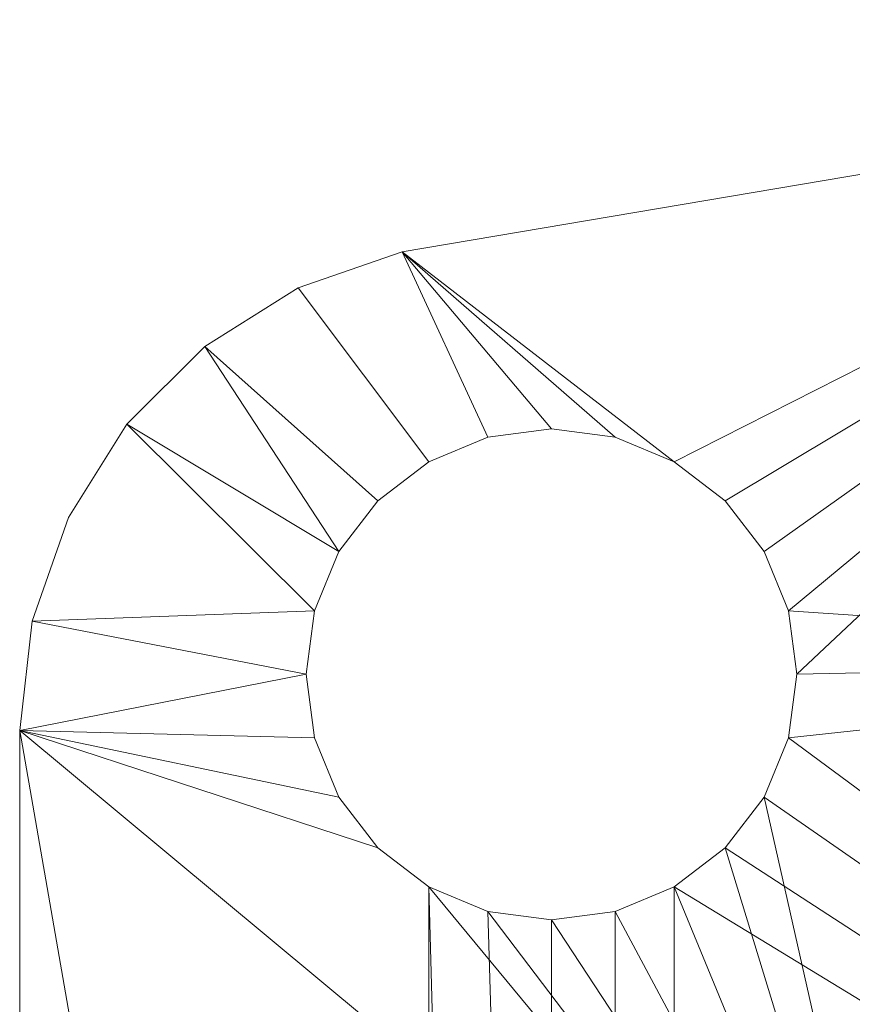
# Model space of a CAD drawing. Header units: inches. Extents: x -223 to 298, y -154 to 347.
# Tile 88 of 256: x -127.579 to -126.943, y -112.84 to -112.088. Entities that reach past the tile are written whole.
import ezdxf

# ---------------------------------------------------------------- set-up
doc = ezdxf.new("R2010")
doc.units = ezdxf.units.IN
doc.header["$MEASUREMENT"] = 0
doc.layers.add('A-FLOR-HRAL', color=1, linetype='Continuous', lineweight=9)

# ---------------------------------------------------------------- blocks, each defined once
blk = doc.blocks.new('Railing - 2_DIA-1305518-_3D_')
at = {"layer": 'A-FLOR-HRAL'}
mesh = blk.add_polyface(dxfattribs=at)
corners = [(0, -1.25, -0.25), (-0.73473, -1.01127, -0.25), (-1.18882, -0.38627, -0.25), (-1.18882, 0.38627, -0.25), (-0.73473, 1.01127, -0.25), (0, 1.25, -0.25), (0, 1.5, -0.25), (-0.79642, 1.45554, -0.25), (-1.58295, 1.32273, -0.25), (-1.66232, 1.29507, -0.25), (-1.73354, 1.25042, -0.25), (-1.79303, 1.19103, -0.25), (-1.83779, 1.11988, -0.25), (-1.86558, 1.04055, -0.25), (-1.875, 0.95702, -0.25), (-1.875, -0.95702, -0.25), (-1.86558, -1.04055, -0.25), (-1.83779, -1.11988, -0.25), (-1.79303, -1.19103, -0.25), (-1.73354, -1.25042, -0.25), (-1.66232, -1.29507, -0.25), (-1.58295, -1.32273, -0.25), (-0.79642, -1.45554, -0.25), (0, -1.5, -0.25), (-1.28125, -1, -0.25), (-1.28764, -1.04853, -0.25), (-1.30637, -1.09375, -0.25), (-1.33617, -1.13258, -0.25), (-1.375, -1.16238, -0.25), (-1.42022, -1.18111, -0.25), (-1.46875, -1.1875, -0.25), (-1.51728, -1.18111, -0.25), (-1.5625, -1.16238, -0.25), (-1.60133, -1.13258, -0.25), (-1.63113, -1.09375, -0.25), (-1.64986, -1.04853, -0.25), (-1.65625, -1, -0.25), (-1.64986, -0.95147, -0.25), (-1.63113, -0.90625, -0.25), (-1.60133, -0.86742, -0.25), (-1.5625, -0.83762, -0.25), (-1.51728, -0.81889, -0.25), (-1.46875, -0.8125, -0.25), (-1.42022, -0.81889, -0.25), (-1.375, -0.83762, -0.25), (-1.33617, -0.86742, -0.25), (-1.30637, -0.90625, -0.25), (-1.28764, -0.95147, -0.25), (-1.28125, 1, -0.25), (-1.28764, 0.95147, -0.25), (-1.30637, 0.90625, -0.25), (-1.33617, 0.86742, -0.25), (-1.375, 0.83762, -0.25), (-1.42022, 0.81889, -0.25), (-1.46875, 0.8125, -0.25), (-1.51728, 0.81889, -0.25), (-1.5625, 0.83762, -0.25), (-1.60133, 0.86742, -0.25), (-1.63113, 0.90625, -0.25), (-1.64986, 0.95147, -0.25), (-1.65625, 1, -0.25), (-1.64986, 1.04853, -0.25), (-1.63113, 1.09375, -0.25), (-1.60133, 1.13258, -0.25), (-1.5625, 1.16238, -0.25), (-1.51728, 1.18111, -0.25), (-1.46875, 1.1875, -0.25), (-1.42022, 1.18111, -0.25), (-1.375, 1.16238, -0.25), (-1.33617, 1.13258, -0.25), (-1.30637, 1.09375, -0.25), (-1.28764, 1.04853, -0.25)]
mesh.append_faces([[corners[k] for k in face] for face in [(0, 22, 23)]], dxfattribs={"vtx0": -1})
mesh.append_faces([[corners[k] for k in face] for face in [(49, 4, 48), (52, 3, 51), (66, 8, 65), (56, 3, 55), (25, 1, 24), (44, 2, 43), (38, 15, 37), (41, 2, 40)]], dxfattribs={"vtx0": -1, "vtx1": -1})
mesh.append_faces([[corners[k] for k in face] for face in [(1, 26, 22, 0), (40, 2, 15, 39)]], dxfattribs={"vtx0": -1, "vtx1": -1, "vtx2": -1})
mesh.append_faces([[corners[k] for k in face] for face in [(4, 7, 70, 71)]], dxfattribs={"vtx0": -1, "vtx1": -1, "vtx3": -1})
mesh.append_faces([[corners[k] for k in face] for face in [(7, 69, 70), (50, 3, 4, 49), (3, 50, 51), (3, 52, 53), (3, 53, 54), (62, 10, 11, 61), (10, 62, 63), (14, 57, 58), (14, 59, 60), (2, 42, 43), (2, 44, 45), (2, 45, 46), (22, 26, 27), (22, 27, 28, 21), (15, 38, 39), (20, 32, 33, 19), (21, 31, 32, 20), (18, 34, 35, 17), (34, 18, 19, 33)]], dxfattribs={"vtx0": -1, "vtx2": -1})
mesh.append_faces([[corners[k] for k in face] for face in [(61, 11, 12, 13)]], dxfattribs={"vtx0": -1, "vtx3": -1})
mesh.append_faces([[corners[k] for k in face] for face in [(67, 68, 8), (66, 67, 8), (71, 48, 4), (54, 55, 3), (58, 59, 14), (47, 24, 1), (41, 42, 2), (25, 26, 1), (28, 29, 21), (29, 30, 21), (30, 31, 21)]], dxfattribs={"vtx1": -1, "vtx2": -1})
mesh.append_faces([[corners[k] for k in face] for face in [(56, 57, 14, 3)]], dxfattribs={"vtx1": -1, "vtx2": -1, "vtx3": -1})
mesh.append_faces([[corners[k] for k in face] for face in [(68, 69, 7, 8), (64, 65, 8, 9), (63, 64, 9, 10), (60, 61, 13, 14), (2, 3, 14, 15), (46, 47, 1, 2), (36, 37, 15, 16), (35, 36, 16, 17)]], dxfattribs={"vtx1": -1, "vtx3": -1})
mesh.append_faces([[corners[k] for k in face] for face in [(5, 6, 7, 4)]], dxfattribs={"vtx2": -1})
mesh = blk.add_polyface(dxfattribs=at)
corners = [(0, 0, -0.5), (0, -1.5, -0.5), (-0.79642, -1.45554, -0.5), (-1.58295, -1.32273, -0.5), (-1.66232, -1.29507, -0.5), (-1.73354, -1.25042, -0.5), (-1.79303, -1.19103, -0.5), (-1.83779, -1.11988, -0.5), (-1.86558, -1.04055, -0.5), (-1.875, -0.95702, -0.5), (-1.875, 0.95702, -0.5), (-1.86558, 1.04055, -0.5), (-1.83779, 1.11988, -0.5), (-1.79303, 1.19103, -0.5), (-1.73354, 1.25042, -0.5), (-1.66232, 1.29507, -0.5), (-1.58295, 1.32273, -0.5), (-0.79642, 1.45554, -0.5), (0, 1.5, -0.5), (-1.65625, -1, -0.5), (-1.64986, -1.04853, -0.5), (-1.63113, -1.09375, -0.5), (-1.60133, -1.13258, -0.5), (-1.5625, -1.16238, -0.5), (-1.51728, -1.18111, -0.5), (-1.46875, -1.1875, -0.5), (-1.42022, -1.18111, -0.5), (-1.375, -1.16238, -0.5), (-1.33617, -1.13258, -0.5), (-1.30637, -1.09375, -0.5), (-1.28764, -1.04853, -0.5), (-1.28125, -1, -0.5), (-1.28764, -0.95147, -0.5), (-1.30637, -0.90625, -0.5), (-1.33617, -0.86742, -0.5), (-1.375, -0.83762, -0.5), (-1.42022, -0.81889, -0.5), (-1.46875, -0.8125, -0.5), (-1.51728, -0.81889, -0.5), (-1.5625, -0.83762, -0.5), (-1.60133, -0.86742, -0.5), (-1.63113, -0.90625, -0.5), (-1.64986, -0.95147, -0.5), (-1.65625, 1, -0.5), (-1.64986, 0.95147, -0.5), (-1.63113, 0.90625, -0.5), (-1.60133, 0.86742, -0.5), (-1.5625, 0.83762, -0.5), (-1.51728, 0.81889, -0.5), (-1.46875, 0.8125, -0.5), (-1.42022, 0.81889, -0.5), (-1.375, 0.83762, -0.5), (-1.33617, 0.86742, -0.5), (-1.30637, 0.90625, -0.5), (-1.28764, 0.95147, -0.5), (-1.28125, 1, -0.5), (-1.28764, 1.04853, -0.5), (-1.30637, 1.09375, -0.5), (-1.33617, 1.13258, -0.5), (-1.375, 1.16238, -0.5), (-1.42022, 1.18111, -0.5), (-1.46875, 1.1875, -0.5), (-1.51728, 1.18111, -0.5), (-1.5625, 1.16238, -0.5), (-1.60133, 1.13258, -0.5), (-1.63113, 1.09375, -0.5), (-1.64986, 1.04853, -0.5)]
mesh.append_faces([[corners[k] for k in face] for face in [(56, 17, 55), (62, 16, 61), (66, 13, 65), (34, 0, 33), (39, 47, 38), (30, 2, 29), (28, 2, 27), (24, 3, 23)]], dxfattribs={"vtx0": -1, "vtx1": -1})
mesh.append_faces([[corners[k] for k in face] for face in [(17, 0, 54, 55)]], dxfattribs={"vtx0": -1, "vtx1": -1, "vtx3": -1})
mesh.append_faces([[corners[k] for k in face] for face in [(17, 57, 58), (16, 60, 61), (0, 52, 53), (37, 49, 50, 36), (36, 50, 51, 35), (16, 62, 63, 15), (15, 63, 64, 14), (65, 13, 14, 64), (11, 66, 43), (10, 44, 45), (38, 47, 48, 37), (2, 31, 32), (3, 26, 27, 2), (3, 25, 26), (19, 8, 9, 42), (20, 7, 8, 19), (4, 22, 23, 3), (3, 24, 25), (22, 4, 5)]], dxfattribs={"vtx0": -1, "vtx2": -1})
mesh.append_faces([[corners[k] for k in face] for face in [(10, 46, 47, 39), (0, 34, 35, 51)]], dxfattribs={"vtx0": -1, "vtx2": -1, "vtx3": -1})
mesh.append_faces([[corners[k] for k in face] for face in [(18, 0, 17)]], dxfattribs={"vtx1": -1})
mesh.append_faces([[corners[k] for k in face] for face in [(56, 57, 17), (58, 59, 17), (53, 54, 0), (48, 49, 37), (51, 52, 0), (12, 13, 66, 11), (45, 46, 10), (30, 31, 2), (28, 29, 2), (41, 42, 9), (40, 41, 9)]], dxfattribs={"vtx1": -1, "vtx2": -1})
mesh.append_faces([[corners[k] for k in face] for face in [(32, 33, 0, 2)]], dxfattribs={"vtx1": -1, "vtx2": -1, "vtx3": -1})
mesh.append_faces([[corners[k] for k in face] for face in [(59, 60, 16, 17), (43, 44, 10, 11), (39, 40, 9, 10), (20, 21, 6, 7), (5, 6, 21, 22)]], dxfattribs={"vtx1": -1, "vtx3": -1})
mesh.append_faces([[corners[k] for k in face] for face in [(0, 1, 2)]], dxfattribs={"vtx2": -1})
mesh = blk.add_polyface(dxfattribs=at)
corners = [(-1.58295, 1.32273, -0.5), (-1.58295, 1.32273, -0.25), (-0.79642, 1.45554, -0.25), (0, 1.5, -0.25), (0.79642, 1.45554, -0.25), (1.58295, 1.32273, -0.25), (1.58295, 1.32273, -0.5), (0.79642, 1.45554, -0.5), (0, 1.5, -0.5), (-0.79642, 1.45554, -0.5)]
mesh.append_faces([[corners[k] for k in face] for face in [(7, 4, 5, 6)]], dxfattribs={"vtx0": -1})
mesh.append_faces([[corners[k] for k in face] for face in [(9, 2, 3, 8), (4, 7, 8, 3)]], dxfattribs={"vtx0": -1, "vtx2": -1})
mesh.append_faces([[corners[k] for k in face] for face in [(0, 1, 2, 9)]], dxfattribs={"vtx2": -1})
mesh = blk.add_polyface(dxfattribs=at)
corners = [(-1.875, 0.95702, -0.5), (-1.875, 0.95702, -0.25), (-1.86558, 1.04055, -0.25), (-1.83779, 1.11988, -0.25), (-1.79303, 1.19103, -0.25), (-1.73354, 1.25042, -0.25), (-1.66232, 1.29507, -0.25), (-1.58295, 1.32273, -0.25), (-1.58295, 1.32273, -0.5), (-1.66232, 1.29507, -0.5), (-1.73354, 1.25042, -0.5), (-1.79303, 1.19103, -0.5), (-1.83779, 1.11988, -0.5), (-1.86558, 1.04055, -0.5)]
mesh.append_faces([[corners[k] for k in face] for face in [(9, 6, 7, 8)]], dxfattribs={"vtx0": -1})
mesh.append_faces([[corners[k] for k in face] for face in [(13, 2, 3, 12), (4, 11, 12, 3), (10, 5, 6, 9), (5, 10, 11, 4)]], dxfattribs={"vtx0": -1, "vtx2": -1})
mesh.append_faces([[corners[k] for k in face] for face in [(0, 1, 2, 13)]], dxfattribs={"vtx2": -1})
mesh = blk.add_polyface(dxfattribs=at)
corners = [(-1.65625, 1, -0.25), (-1.65625, 1, -0.5), (-1.64986, 1.04853, -0.5), (-1.63113, 1.09375, -0.5), (-1.60133, 1.13258, -0.5), (-1.5625, 1.16238, -0.5), (-1.51728, 1.18111, -0.5), (-1.46875, 1.1875, -0.5), (-1.42022, 1.18111, -0.5), (-1.375, 1.16238, -0.5), (-1.33617, 1.13258, -0.5), (-1.30637, 1.09375, -0.5), (-1.28764, 1.04853, -0.5), (-1.28125, 1, -0.5), (-1.28125, 1, -0.25), (-1.28764, 1.04853, -0.25), (-1.30637, 1.09375, -0.25), (-1.33617, 1.13258, -0.25), (-1.375, 1.16238, -0.25), (-1.42022, 1.18111, -0.25), (-1.46875, 1.1875, -0.25), (-1.51728, 1.18111, -0.25), (-1.5625, 1.16238, -0.25), (-1.60133, 1.13258, -0.25), (-1.63113, 1.09375, -0.25), (-1.64986, 1.04853, -0.25)]
mesh.append_faces([[corners[k] for k in face] for face in [(15, 12, 13, 14), (2, 25, 0, 1)]], dxfattribs={"vtx0": -1})
mesh.append_faces([[corners[k] for k in face] for face in [(16, 11, 12, 15), (18, 9, 10, 17), (17, 10, 11, 16), (19, 8, 9, 18), (8, 19, 20, 7), (21, 6, 7, 20), (22, 5, 6, 21), (24, 3, 4, 23), (23, 4, 5, 22), (25, 2, 3, 24)]], dxfattribs={"vtx0": -1, "vtx2": -1})
mesh = blk.add_polyface(dxfattribs=at)
corners = [(-1.65625, 1, -0.5), (-1.65625, 1, -0.25), (-1.64986, 0.95147, -0.25), (-1.63113, 0.90625, -0.25), (-1.60133, 0.86742, -0.25), (-1.5625, 0.83762, -0.25), (-1.51728, 0.81889, -0.25), (-1.46875, 0.8125, -0.25), (-1.42022, 0.81889, -0.25), (-1.375, 0.83762, -0.25), (-1.33617, 0.86742, -0.25), (-1.30637, 0.90625, -0.25), (-1.28764, 0.95147, -0.25), (-1.28125, 1, -0.25), (-1.28125, 1, -0.5), (-1.28764, 0.95147, -0.5), (-1.30637, 0.90625, -0.5), (-1.33617, 0.86742, -0.5), (-1.375, 0.83762, -0.5), (-1.42022, 0.81889, -0.5), (-1.46875, 0.8125, -0.5), (-1.51728, 0.81889, -0.5), (-1.5625, 0.83762, -0.5), (-1.60133, 0.86742, -0.5), (-1.63113, 0.90625, -0.5), (-1.64986, 0.95147, -0.5)]
mesh.append_faces([[corners[k] for k in face] for face in [(2, 25, 0, 1), (15, 12, 13, 14)]], dxfattribs={"vtx0": -1})
mesh.append_faces([[corners[k] for k in face] for face in [(3, 24, 25, 2), (5, 22, 23, 4), (4, 23, 24, 3), (6, 21, 22, 5), (21, 6, 7, 20), (8, 19, 20, 7), (9, 18, 19, 8), (11, 16, 17, 10), (10, 17, 18, 9), (12, 15, 16, 11)]], dxfattribs={"vtx0": -1, "vtx2": -1})
mesh = blk.add_polyface(dxfattribs=at)
corners = [(-1.875, -0.95702, -0.5), (-1.875, -0.95702, -0.25), (-1.875, 0.95702, -0.25), (-1.875, 0.95702, -0.5)]
mesh.append_faces([[corners[k] for k in face] for face in [(0, 1, 2, 3)]])
blk = doc.blocks.new('Railing - Railing-1256804-_3D_')
blk.add_blockref('Railing - 2_DIA-1305518-_3D_', (-125.70439, -113.58762))

msp = doc.modelspace()

# ---------------------------------------------------------------- block references
at = {"layer": 'A-FLOR-HRAL'}
msp.add_blockref('Railing - Railing-1256804-_3D_', (0, 0), dxfattribs=at)

doc.saveas('drawing.dxf')
